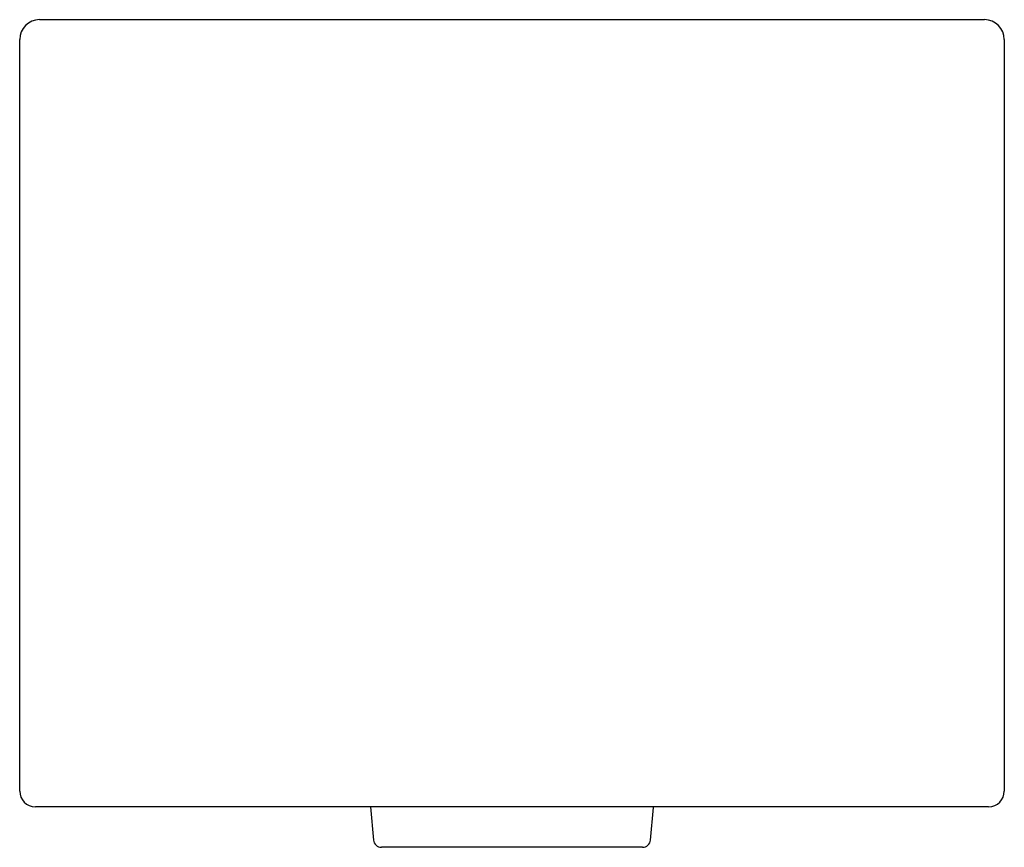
# Model space of a CAD drawing. Header units: millimetres. Extents: x 4686.029 to 4686.279, y 2501.664 to 2501.874.
import ezdxf

# ---------------------------------------------------------------- set-up
doc = ezdxf.new("R2010")
doc.units = ezdxf.units.MM
doc.layers.add('SANINDUSA', color=3, linetype='Continuous')

msp = doc.modelspace()

# ---------------------------------------------------------------- linework, layer by layer
at = {"layer": 'SANINDUSA'}
for p, q in [((4686.03387, 2501.8739), (4686.05887, 2501.8739)), ((4686.05887, 2501.8739), (4686.24887, 2501.8739)), ((4686.24887, 2501.8739), (4686.27387, 2501.8739)), ((4686.02887, 2501.6779), (4686.02887, 2501.8689)), ((4686.27887, 2501.8689), (4686.27887, 2501.6779)), ((4686.27887, 2501.86414), (4686.27887, 2501.86376)), ((4686.05887, 2501.6739), (4686.03287, 2501.6739)), ((4686.24887, 2501.6739), (4686.05887, 2501.6739)), ((4686.11797, 2501.6739), (4686.11871, 2501.66544)), ((4686.18903, 2501.66544), (4686.18976, 2501.67372)), ((4686.27487, 2501.6739), (4686.24887, 2501.6739)), ((4686.18704, 2501.66362), (4686.1207, 2501.66362))]:
    msp.add_line(p, q, dxfattribs=at)
for centre, radius, start, end in [((4686.03387, 2501.8689), 0.005, 90, 180), ((4686.27387, 2501.8689), 0.005, 0, 90), ((4686.03287, 2501.6779), 0.004, 180, 270), ((4686.27487, 2501.6779), 0.004, 270, 0), ((4686.1207, 2501.66562), 0.002, 185, 270), ((4686.18704, 2501.66562), 0.002, 270, 355)]:
    msp.add_arc(centre, radius, start, end, dxfattribs=at)

doc.saveas('drawing.dxf')
